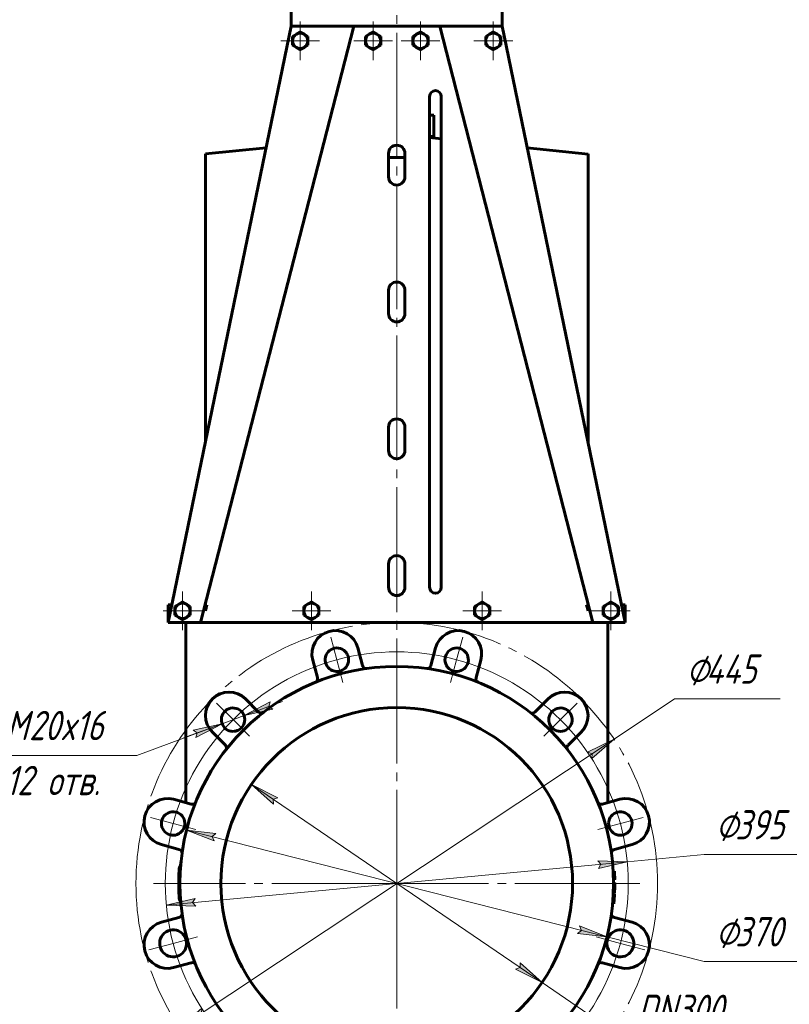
# Model space of a CAD drawing. Header units: millimetres. Extents: x -98 to 297, y 0 to 429.
# Tile 3 of 6: x 34 to 166, y 116 to 283. Entities that reach past the tile are written whole.
import ezdxf

# ---------------------------------------------------------------- set-up
doc = ezdxf.new("R2010")
doc.units = ezdxf.units.MM
for name, pattern in [('K5LT_AXLED', [25.827431, 21.327431, -1.5, 1.5, -1.5]), ('K5LT_BASIC', [0]), ('K5LT_THIN', [0])]:
    doc.linetypes.add(name, pattern=pattern)
doc.layers.add('Системный слой', color=7, linetype='Continuous')
doc.layers.add('Системный слой (1)', color=7, linetype='Continuous', true_color=0x6c6c6c)
doc.styles.add('KDIMTEXTSTYLE', font='txt', dxfattribs={"width": 0.96, "oblique": 15, "height": 5})
doc.styles.add('KTEXTSTYLE', font='txt', dxfattribs={"width": 0.96, "height": 5})
doc.dimstyles.new('KDIMSTYLE (0.20)', dxfattribs={"dimtxt": 5, "dimasz": 1, "dimexe": 2, "dimexo": 0, "dimgap": 1, "dimtad": 1, "dimlfac": 5, "dimtxsty": 'KDIMTEXTSTYLE', "dimsah": 1, "dimcen": 0, "dimdle": 1, "dimadec": 0, "dimazin": 0, "dimtfac": 0.667, "dimtmove": 0, "dimatfit": 3, "dimfxl": 1, "dimtvp": 1, "dimtolj": 1, "dimtzin": 0, "dimarcsym": 0})

# ---------------------------------------------------------------- blocks, each defined once
blk = doc.blocks.new('U2')
at = {"layer": 'Системный слой (1)', "color": 143, "linetype": 'K5LT_BASIC', "lineweight": 60, "true_color": 0x33acca}
for p, q in [((104.3, 263.35), (106.3, 263.14)), ((120.97, 261.63), (131.33, 260.55))]:
    blk.add_line(p, q, dxfattribs=at)
blk = doc.blocks.new('D0')
at = {"layer": 'Системный слой (1)'}
for points in [[(76.86, 166.34), (77.55, 165.9), (72.64, 164.78), (77.1, 167.13)], [(64.42, 161.04), (68.88, 163.39), (63.97, 162.27), (64.66, 161.83)]]:
    blk.add_hatch(color=7, dxfattribs=at).paths.add_polyline_path(points)
at = {"layer": 'Системный слой (1)', "color": 7, "linetype": 'K5LT_THIN', "lineweight": 18, "true_color": 0xffffff}
for p, q in [((72.64, 164.78), (79.2, 167.21)), ((77.1, 167.13), (72.64, 164.78)), ((76.86, 166.34), (77.1, 167.13)), ((77.55, 165.9), (76.86, 166.34)), ((72.64, 164.78), (68.88, 163.39)), ((72.64, 164.78), (77.55, 165.9)), ((68.88, 163.39), (54.33, 158)), ((68.88, 163.39), (62.32, 160.96)), ((68.88, 163.39), (63.97, 162.27)), ((64.42, 161.04), (68.88, 163.39)), ((63.97, 162.27), (64.66, 161.83)), ((64.66, 161.83), (64.42, 161.04))]:
    blk.add_line(p, q, dxfattribs=at)
blk.add_wipeout([(31.99, 149.62), (31.99, 166.38), (51.51, 166.38), (51.51, 149.62)]).dxf.layer = 'Системный слой (1)'
blk.add_line((54.33, 158), (29.99, 158), dxfattribs=at)
at = {"layer": 'Системный слой (1)', "color": 7, "char_height": 5, "attachment_point": 1, "style": 'KTEXTSTYLE'}
for s, insert in [('\\fArial|b0|c204|p34;\\H5.0;\\W1.000;\\Q15;\\fGOST Type AU|b0|i0|c204|p34;\\Q15;\\W0.960;M', (31.99, 165.59)), ('\\fArial|b0|c204|p34;\\H5.0;\\W1.000;\\Q15;\\fGOST Type AU|b0|i0|c204|p34;\\Q15;\\W0.960;20x16', (35.96, 165.59)), ('\\fArial|b0|c204|p34;\\H5.0;\\W1.000;\\Q15;\\fGOST Type AU|b0|i0|c204|p34;\\Q15;\\W0.960;12 отв.', (31.99, 156.21))]:
    blk.add_mtext(s, dxfattribs=dict(at, insert=insert))
blk = doc.blocks.new('KDIMARROW_01')
at = {"layer": 'Системный слой'}
blk.add_hatch(color=0, dxfattribs=at).paths.add_polyline_path([(0, 0), (-5, 0.66), (-4.5, 0), (-5, -0.66)])
at = {"layer": 'Системный слой', "color": 0, "linetype": 'K5LT_THIN', "lineweight": 18}
for p, q in [((-4.5, 0), (-5, 0.66)), ((-5, 0.66), (0, 0)), ((0, 0), (-5, -0.66)), ((-5, -0.66), (-4.5, 0))]:
    blk.add_line(p, q, dxfattribs=at)
at = {"layer": 'Системный слой (1)', "color": 0, "linetype": 'K5LT_THIN', "lineweight": 18}
blk.add_line((98.69, 136.15), (98.49, 136.15), dxfattribs=at)
blk = doc.blocks.new('D2')
at = {"layer": 'Системный слой (1)'}
for points in [[(67.19, 144.16), (67.84, 144.68), (62.83, 145.27), (67.52, 143.4)], [(134.55, 127.04), (129.87, 128.91), (130.19, 128.15), (129.54, 127.63)]]:
    blk.add_hatch(color=7, dxfattribs=at).paths.add_polyline_path(points)
at = {"layer": 'Системный слой (1)', "color": 7, "linetype": 'K5LT_THIN', "lineweight": 18, "true_color": 0xffffff}
for p, q in [((62.83, 145.27), (67.84, 144.68)), ((67.52, 143.4), (62.83, 145.27)), ((62.83, 145.27), (134.55, 127.04)), ((67.84, 144.68), (67.19, 144.16)), ((67.19, 144.16), (67.52, 143.4)), ((129.54, 127.63), (130.19, 128.15)), ((134.55, 127.04), (129.54, 127.63)), ((130.19, 128.15), (129.87, 128.91)), ((129.87, 128.91), (134.55, 127.04)), ((134.55, 127.04), (151.12, 122.82)), ((151.12, 122.82), (169.51, 122.82))]:
    blk.add_line(p, q, dxfattribs=at)
blk.add_arc((98.69, 136.15), 37, 162.6371, 172.0963, dxfattribs=at)
blk.add_arc((98.69, 136.15), 37, 162.6371, 172.0963, dxfattribs=at)
blk.add_wipeout([(153.12, 123.82), (153.12, 131.21), (166.93, 131.21), (166.93, 123.82)]).dxf.layer = 'Системный слой (1)'
at = {"layer": 'Системный слой (1)', "color": 7, "char_height": 5, "attachment_point": 1, "style": 'KTEXTSTYLE'}
for s, insert in [('\\fArial|b0|c204|p34;\\H5.0;\\W1.000;\\Q15;\\fGOST Type AU|b0|i0|c204|p34;\\Q15;\\W0.960;⌀', (153.12, 130.41)), ('\\fArial|b0|c204|p34;\\H5.0;\\W1.000;\\Q15;\\fGOST Type AU|b0|i0|c204|p34;\\Q15;\\W0.960;370', (156.43, 130.41))]:
    blk.add_mtext(s, dxfattribs=dict(at, insert=insert))
blk = doc.blocks.new('D3')
at = {"layer": 'Системный слой (1)'}
for points in [[(78.4, 150.77), (73.89, 153.04), (77.66, 149.68), (77.61, 150.51)], [(123.49, 119.27), (119.73, 122.63), (119.77, 121.8), (118.98, 121.54)]]:
    blk.add_hatch(color=7, dxfattribs=at).paths.add_polyline_path(points)
at = {"layer": 'Системный слой (1)', "color": 7, "linetype": 'K5LT_THIN', "lineweight": 18, "true_color": 0xffffff}
for p, q in [((73.89, 153.04), (78.4, 150.77)), ((77.66, 149.68), (73.89, 153.04)), ((73.89, 153.04), (123.49, 119.27)), ((78.4, 150.77), (77.61, 150.51)), ((77.61, 150.51), (77.66, 149.68)), ((119.77, 121.8), (119.73, 122.63)), ((119.73, 122.63), (123.49, 119.27)), ((118.98, 121.54), (119.77, 121.8)), ((123.49, 119.27), (118.98, 121.54)), ((123.49, 119.27), (137.7, 109.59)), ((137.7, 109.59), (159.13, 109.59))]:
    blk.add_line(p, q, dxfattribs=at)
blk.add_wipeout([(139.7, 110.59), (139.7, 117.97), (156.43, 117.97), (156.43, 110.59)]).dxf.layer = 'Системный слой (1)'
at = {"layer": 'Системный слой (1)', "color": 7, "insert": (139.7, 117.18), "char_height": 5, "attachment_point": 1, "style": 'KTEXTSTYLE'}
blk.add_mtext('\\fArial|b0|c204|p34;\\H5.0;\\W1.000;\\Q15;\\fGOST Type AU|b0|i0|c204|p34;\\Q15;\\W0.960;DN300', dxfattribs=at)
blk = doc.blocks.new('U3')
at = {"layer": 'Системный слой (1)', "color": 30, "linetype": 'K5LT_AXLED', "lineweight": 18, "true_color": 0xff8000}
for q in [(62.15, 185.95), (58.85, 182.65), (65.45, 182.65), (62.15, 179.35)]:
    blk.add_line((62.15, 182.65), q, dxfattribs=at)
blk = doc.blocks.new('U4')
at = {"layer": 'Системный слой (1)', "color": 30, "linetype": 'K5LT_AXLED', "lineweight": 18, "true_color": 0xff8000}
for q in [(82.22, 283.15), (78.92, 279.85), (85.52, 279.85), (82.22, 276.55)]:
    blk.add_line((82.22, 279.85), q, dxfattribs=at)
blk = doc.blocks.new('U5')
at = {"layer": 'Системный слой (1)', "color": 30, "linetype": 'K5LT_AXLED', "lineweight": 18, "true_color": 0xff8000}
for q in [(84.12, 185.95), (80.82, 182.65), (87.42, 182.65), (84.12, 179.35)]:
    blk.add_line((84.12, 182.65), q, dxfattribs=at)
blk = doc.blocks.new('U6')
at = {"layer": 'Системный слой (1)', "color": 30, "linetype": 'K5LT_AXLED', "lineweight": 18, "true_color": 0xff8000}
for q in [(94.65, 283.15), (91.35, 279.85), (97.95, 279.85), (94.65, 276.55)]:
    blk.add_line((94.65, 279.85), q, dxfattribs=at)
blk = doc.blocks.new('U7')
at = {"layer": 'Системный слой (1)', "color": 30, "linetype": 'K5LT_AXLED', "lineweight": 18, "true_color": 0xff8000}
for q in [(102.74, 283.15), (99.44, 279.85), (106.04, 279.85), (102.74, 276.55)]:
    blk.add_line((102.74, 279.85), q, dxfattribs=at)
blk = doc.blocks.new('U8')
at = {"layer": 'Системный слой (1)', "color": 30, "linetype": 'K5LT_AXLED', "lineweight": 18, "true_color": 0xff8000}
for q in [(113.26, 185.95), (109.96, 182.65), (116.56, 182.65), (113.26, 179.35)]:
    blk.add_line((113.26, 182.65), q, dxfattribs=at)
blk = doc.blocks.new('U9')
at = {"layer": 'Системный слой (1)', "color": 30, "linetype": 'K5LT_AXLED', "lineweight": 18, "true_color": 0xff8000}
for q in [(115.17, 283.15), (111.87, 279.85), (118.47, 279.85), (115.17, 276.55)]:
    blk.add_line((115.17, 279.85), q, dxfattribs=at)
blk = doc.blocks.new('U10')
at = {"layer": 'Системный слой (1)', "color": 30, "linetype": 'K5LT_AXLED', "lineweight": 18, "true_color": 0xff8000}
for q in [(135.24, 185.95), (131.94, 182.65), (138.54, 182.65), (135.24, 179.35)]:
    blk.add_line((135.24, 182.65), q, dxfattribs=at)
blk = doc.blocks.new('D4')
at = {"layer": 'Системный слой (1)'}
for points in [[(133.1, 138.72), (138.02, 139.85), (132.98, 140.03), (133.54, 139.43)], [(64.4, 132.28), (63.84, 132.88), (64.28, 133.59), (59.36, 132.46)]]:
    blk.add_hatch(color=7, dxfattribs=at).paths.add_polyline_path(points)
at = {"layer": 'Системный слой (1)', "color": 7, "linetype": 'K5LT_THIN', "lineweight": 18, "true_color": 0xffffff}
for p, q in [((138.02, 139.85), (151.12, 141.07)), ((151.12, 141.07), (169.11, 141.07)), ((59.36, 132.46), (138.02, 139.85)), ((133.54, 139.43), (132.98, 140.03)), ((132.98, 140.03), (138.02, 139.85)), ((138.02, 139.85), (133.1, 138.72)), ((133.1, 138.72), (133.54, 139.43)), ((59.36, 132.46), (64.28, 133.59)), ((64.28, 133.59), (63.84, 132.88)), ((63.84, 132.88), (64.4, 132.28)), ((64.4, 132.28), (59.36, 132.46))]:
    blk.add_line(p, q, dxfattribs=at)
blk.add_wipeout([(153.12, 142.07), (153.12, 149.46), (166.55, 149.46), (166.55, 142.07)]).dxf.layer = 'Системный слой (1)'
at = {"layer": 'Системный слой (1)', "color": 7, "char_height": 5, "attachment_point": 1, "style": 'KTEXTSTYLE'}
for s, insert in [('\\fArial|b0|c204|p34;\\H5.0;\\W1.000;\\Q15;\\fGOST Type AU|b0|i0|c204|p34;\\Q15;\\W0.960;⌀', (153.12, 148.66)), ('\\fArial|b0|c204|p34;\\H5.0;\\W1.000;\\Q15;\\fGOST Type AU|b0|i0|c204|p34;\\Q15;\\W0.960;395', (156.43, 148.66))]:
    blk.add_mtext(s, dxfattribs=dict(at, insert=insert))
blk = doc.blocks.new('U11')
at = {"layer": 'Системный слой (1)', "color": 30, "linetype": 'K5LT_AXLED', "lineweight": 18, "true_color": 0xff8000}
for p, q in [((98.69, 384.55), (98.69, 136.15)), ((88.47, 174.31), (87.43, 178.17)), ((108.91, 174.31), (109.95, 178.17)), ((89.5, 170.45), (88.47, 174.31)), ((107.88, 170.45), (108.91, 174.31)), ((70.76, 164.09), (67.93, 166.91)), ((126.62, 164.09), (129.45, 166.91)), ((73.59, 161.26), (70.76, 164.09)), ((123.79, 161.26), (126.62, 164.09)), ((60.54, 146.38), (56.67, 147.41)), ((64.4, 145.34), (60.54, 146.38)), ((132.98, 145.34), (136.85, 146.38)), ((136.85, 146.38), (140.71, 147.41)), ((98.69, 136.15), (57.19, 136.15)), ((98.69, 136.15), (98.69, 94.65)), ((140.19, 136.15), (98.69, 136.15)), ((64.69, 127.04), (60.54, 125.93)), ((132.69, 127.04), (136.85, 125.93)), ((60.54, 125.93), (56.38, 124.82)), ((136.85, 125.93), (141, 124.82))]:
    blk.add_line(p, q, dxfattribs=at)
for start, end in [(75, 105), (105, 135), (45, 75), (135, 165), (15, 45), (165, 195), (345, 15), (195, 225), (315, 345)]:
    blk.add_arc((98.69, 136.15), 39.5, start, end, dxfattribs=at)
blk = doc.blocks.new('D5')
at = {"layer": 'Системный слой (1)'}
for points in [[(131.97, 157.45), (135.77, 160.76), (131.24, 158.54), (132.02, 158.27)], [(61.61, 111.55), (66.14, 113.77), (65.36, 114.04), (65.41, 114.86)]]:
    blk.add_hatch(color=7, dxfattribs=at).paths.add_polyline_path(points)
at = {"layer": 'Системный слой (1)', "color": 7, "linetype": 'K5LT_THIN', "lineweight": 18, "true_color": 0xffffff}
for p, q in [((135.77, 160.76), (146.11, 167.62)), ((146.11, 167.62), (164.1, 167.62)), ((61.61, 111.55), (135.77, 160.76)), ((131.24, 158.54), (135.77, 160.76)), ((135.77, 160.76), (131.97, 157.45)), ((132.02, 158.27), (131.24, 158.54)), ((131.97, 157.45), (132.02, 158.27)), ((61.61, 111.55), (65.41, 114.86)), ((65.41, 114.86), (65.36, 114.04)), ((66.14, 113.77), (61.61, 111.55)), ((65.36, 114.04), (66.14, 113.77))]:
    blk.add_line(p, q, dxfattribs=at)
blk.add_wipeout([(148.11, 168.62), (148.11, 176), (161.54, 176), (161.54, 168.62)]).dxf.layer = 'Системный слой (1)'
at = {"layer": 'Системный слой (1)', "color": 7, "char_height": 5, "attachment_point": 1, "style": 'KTEXTSTYLE'}
for s, insert in [('\\fArial|b0|c204|p34;\\H5.0;\\W1.000;\\Q15;\\fGOST Type AU|b0|i0|c204|p34;\\Q15;\\W0.960;⌀', (148.11, 175.21)), ('\\fArial|b0|c204|p34;\\H5.0;\\W1.000;\\Q15;\\fGOST Type AU|b0|i0|c204|p34;\\Q15;\\W0.960;445', (151.41, 175.21))]:
    blk.add_mtext(s, dxfattribs=dict(at, insert=insert))

msp = doc.modelspace()

# ---------------------------------------------------------------- linework, layer by layer
at = {"layer": 'Системный слой (1)', "color": 143, "linetype": 'K5LT_BASIC', "lineweight": 60, "true_color": 0x33acca}
for p, q in [((80.6911, 282.355), (80.6911, 292.355)), ((116.6911, 282.355), (116.6911, 292.355)), ((80.6911, 282.355), (59.6911, 180.655)), ((91.3651, 282.355), (65.2273, 180.655)), ((82.6911, 282.355), (80.6911, 282.355)), ((82.6911, 282.355), (114.6911, 282.355)), ((106.0171, 282.355), (132.155, 180.655)), ((116.6911, 282.355), (114.6911, 282.355)), ((137.6911, 180.655), (116.6911, 282.355)), ((81.5671, 280.9808), (80.9171, 280.6055)), ((80.9171, 280.6055), (80.9171, 279.855)), ((82.2171, 281.3561), (81.5671, 280.9808)), ((82.8671, 280.9808), (82.2171, 281.3561)), ((83.5171, 280.6055), (82.8671, 280.9808)), ((83.5171, 279.855), (83.5171, 280.6055)), ((93.9961, 280.9808), (93.3461, 280.6055)), ((93.3461, 280.6055), (93.3461, 279.855)), ((94.6461, 281.3561), (93.9961, 280.9808)), ((95.2961, 280.9808), (94.6461, 281.3561)), ((95.9461, 280.6055), (95.2961, 280.9808)), ((95.9461, 279.855), (95.9461, 280.6055)), ((102.0862, 280.9808), (101.4362, 280.6055)), ((101.4362, 280.6055), (101.4362, 279.855)), ((102.7362, 281.3561), (102.0862, 280.9808)), ((103.3862, 280.9808), (102.7362, 281.3561)), ((104.0362, 280.6055), (103.3862, 280.9808)), ((104.0362, 279.855), (104.0362, 280.6055)), ((114.5152, 280.9808), (113.8652, 280.6055)), ((113.8652, 280.6055), (113.8652, 279.855)), ((115.1652, 281.3561), (114.5152, 280.9808)), ((115.8152, 280.9808), (115.1652, 281.3561)), ((116.4652, 280.6055), (115.8152, 280.9808)), ((116.4652, 279.855), (116.4652, 280.6055)), ((80.9171, 279.855), (80.9171, 279.1044)), ((80.9171, 279.1044), (81.5671, 278.7292)), ((82.8671, 278.7292), (83.5171, 279.1044)), ((83.5171, 279.1044), (83.5171, 279.855)), ((93.3461, 279.855), (93.3461, 279.1044)), ((93.3461, 279.1044), (93.9961, 278.7292)), ((95.2961, 278.7292), (95.9461, 279.1044)), ((95.9461, 279.1044), (95.9461, 279.855)), ((101.4362, 279.855), (101.4362, 279.1044)), ((101.4362, 279.1044), (102.0862, 278.7292)), ((103.3862, 278.7292), (104.0362, 279.1044)), ((104.0362, 279.1044), (104.0362, 279.855)), ((113.8652, 279.855), (113.8652, 279.1044)), ((113.8652, 279.1044), (114.5152, 278.7292)), ((115.8152, 278.7292), (116.4652, 279.1044)), ((116.4652, 279.1044), (116.4652, 279.855)), ((81.5671, 278.7292), (82.2171, 278.3539)), ((82.2171, 278.3539), (82.8671, 278.7292)), ((93.9961, 278.7292), (94.6461, 278.3539)), ((94.6461, 278.3539), (95.2961, 278.7292)), ((102.0862, 278.7292), (102.7362, 278.3539)), ((102.7362, 278.3539), (103.3862, 278.7292)), ((114.5152, 278.7292), (115.1652, 278.3539)), ((115.1652, 278.3539), (115.8152, 278.7292)), ((104.2965, 270.355), (104.2965, 186.655)), ((106.2965, 186.655), (106.2965, 270.355)), ((104.2965, 267.155), (105.042, 267.155)), ((105.042, 263.555), (105.042, 267.155)), ((104.2965, 263.555), (105.042, 263.555)), ((66.0533, 260.555), (76.4106, 261.625)), ((66.0533, 211.4661), (66.0533, 260.555)), ((97.2911, 260.655), (97.2911, 256.655)), ((100.0911, 256.655), (100.0911, 260.655)), ((131.329, 260.555), (131.329, 211.4661)), ((97.2911, 259.955), (100.0911, 259.955)), ((97.2911, 237.3217), (97.2911, 233.3217)), ((100.0911, 233.3217), (100.0911, 237.3217)), ((97.2911, 213.9883), (97.2911, 209.9883)), ((100.0911, 209.9883), (100.0911, 213.9883)), ((97.2911, 190.655), (97.2911, 186.655)), ((100.0911, 186.655), (100.0911, 190.655)), ((59.6911, 180.655), (59.6911, 183.655)), ((59.6911, 183.655), (60.3106, 183.655)), ((61.4963, 183.7808), (60.8463, 183.4055)), ((60.8463, 183.4055), (60.8463, 182.655)), ((62.1463, 184.1561), (61.4963, 183.7808)), ((62.7963, 183.7808), (62.1463, 184.1561)), ((63.4463, 183.4055), (62.7963, 183.7808)), ((63.4463, 182.655), (63.4463, 183.4055)), ((66.0533, 182.6503), (66.0533, 183.655)), ((66.3115, 183.655), (66.0533, 182.6503)), ((66.0533, 183.655), (66.3115, 183.655)), ((83.4698, 183.7808), (82.8198, 183.4055)), ((82.8198, 183.4055), (82.8198, 182.655)), ((84.1198, 184.1561), (83.4698, 183.7808)), ((84.7698, 183.7808), (84.1198, 184.1561)), ((85.4198, 183.4055), (84.7698, 183.7808)), ((85.4198, 182.655), (85.4198, 183.4055)), ((112.6125, 183.7808), (111.9625, 183.4055)), ((111.9625, 183.4055), (111.9625, 182.655)), ((113.2625, 184.1561), (112.6125, 183.7808)), ((113.9125, 183.7808), (113.2625, 184.1561)), ((114.5625, 183.4055), (113.9125, 183.7808)), ((114.5625, 182.655), (114.5625, 183.4055)), ((131.0707, 183.655), (131.329, 183.655)), ((131.0707, 183.655), (131.329, 182.6503)), ((131.329, 182.6503), (131.329, 183.655)), ((134.586, 183.7808), (133.936, 183.4055)), ((133.936, 183.4055), (133.936, 182.655)), ((135.236, 184.1561), (134.586, 183.7808)), ((135.886, 183.7808), (135.236, 184.1561)), ((136.536, 183.4055), (135.886, 183.7808)), ((136.536, 182.655), (136.536, 183.4055)), ((137.0717, 183.655), (137.6911, 183.655)), ((137.6911, 180.655), (137.6911, 183.655)), ((60.8463, 182.655), (60.8463, 181.9044)), ((60.8463, 181.9044), (61.4963, 181.5292)), ((61.4963, 181.5292), (62.1463, 181.1539)), ((62.1463, 181.1539), (62.7963, 181.5292)), ((62.7963, 181.5292), (63.4463, 181.9044)), ((63.4463, 181.9044), (63.4463, 182.655)), ((82.8198, 182.655), (82.8198, 181.9044)), ((82.8198, 181.9044), (83.4698, 181.5292)), ((83.4698, 181.5292), (84.1198, 181.1539)), ((84.1198, 181.1539), (84.7698, 181.5292)), ((84.7698, 181.5292), (85.4198, 181.9044)), ((85.4198, 181.9044), (85.4198, 182.655)), ((111.9625, 182.655), (111.9625, 181.9044)), ((111.9625, 181.9044), (112.6125, 181.5292)), ((112.6125, 181.5292), (113.2625, 181.1539)), ((113.2625, 181.1539), (113.9125, 181.5292)), ((113.9125, 181.5292), (114.5625, 181.9044)), ((114.5625, 181.9044), (114.5625, 182.655)), ((133.936, 182.655), (133.936, 181.9044)), ((133.936, 181.9044), (134.586, 181.5292)), ((134.586, 181.5292), (135.236, 181.1539)), ((135.236, 181.1539), (135.886, 181.5292)), ((135.886, 181.5292), (136.536, 181.9044)), ((136.536, 181.9044), (136.536, 182.655)), ((59.6911, 180.655), (65.0208, 180.655)), ((62.6911, 180.655), (62.6911, 149.9423)), ((65.0208, 180.655), (65.2273, 180.655)), ((65.2273, 180.655), (67.0858, 180.655)), ((67.0858, 180.655), (130.2965, 180.655)), ((130.2965, 180.655), (132.155, 180.655)), ((132.155, 180.655), (132.3615, 180.655)), ((132.3615, 180.655), (137.6911, 180.655)), ((134.6911, 180.655), (134.6911, 149.9423)), ((92.0727, 176.3103), (92.8731, 173.3231)), ((104.5092, 173.3231), (105.3096, 176.3103)), ((85.1457, 171.2526), (84.3453, 174.2397)), ((92.8731, 173.3231), (92.8964, 173.2363)), ((104.5092, 173.3231), (104.4859, 173.2363)), ((113.037, 174.2397), (112.2366, 171.2526)), ((85.1457, 171.2526), (85.1689, 171.1657)), ((112.2366, 171.2526), (112.2133, 171.1657)), ((72.8817, 167.6212), (75.0685, 165.4345)), ((122.3138, 165.4345), (124.5005, 167.6212)), ((75.0685, 165.4345), (75.1321, 165.3709)), ((122.3138, 165.4345), (122.2502, 165.3709)), ((69.4116, 159.7776), (67.2249, 161.9644)), ((130.1574, 161.9644), (127.9707, 159.7776)), ((69.4116, 159.7776), (69.4752, 159.7141)), ((127.9707, 159.7776), (127.9071, 159.7141)), ((60.6064, 150.5009), (63.5936, 149.7005)), ((63.5936, 149.7005), (63.6804, 149.6772)), ((133.7887, 149.7005), (133.7019, 149.6772)), ((133.7887, 149.7005), (136.7759, 150.5009)), ((61.523, 141.9731), (58.5359, 142.7735)), ((138.8464, 142.7735), (135.8593, 141.9731)), ((61.523, 141.9731), (61.6099, 141.9498)), ((135.8593, 141.9731), (135.7724, 141.9498)), ((135.6323, 138.2404), (135.8326, 138.2404)), ((61.6911, 136.155), (61.4911, 136.155)), ((135.6846, 136.8484), (135.8847, 136.8484)), ((135.6849, 136.837), (135.8849, 136.837)), ((135.685, 136.8293), (135.885, 136.8293)), ((135.6909, 136.0245), (135.8909, 136.0245)), ((135.691, 136.2635), (135.891, 136.2635)), ((135.691, 136.2578), (135.891, 136.2578)), ((135.6475, 134.3574), (135.8477, 134.3574)), ((135.6475, 134.3574), (135.8477, 134.3574)), ((135.6479, 134.3669), (135.8481, 134.3669)), ((135.6563, 134.5484), (135.8564, 134.5484)), ((135.6767, 135.122), (135.8768, 135.122)), ((135.526, 132.6633), (135.7269, 132.6633)), ((135.535, 132.7589), (135.7358, 132.7589)), ((135.556, 132.996), (135.7568, 132.996)), ((135.5728, 133.1977), (135.7734, 133.1977)), ((135.6412, 134.2331), (135.8415, 134.2331)), ((58.5359, 129.5365), (61.523, 130.3369)), ((61.523, 130.3369), (61.6099, 130.3602)), ((135.8593, 130.3369), (135.7724, 130.3602)), ((135.8593, 130.3369), (138.8464, 129.5365)), ((63.5936, 122.6095), (60.6064, 121.8091)), ((63.5936, 122.6095), (63.6804, 122.6328)), ((133.7887, 122.6095), (133.7019, 122.6328)), ((136.7759, 121.8091), (133.7887, 122.6095))]:
    msp.add_line(p, q, dxfattribs=at)
at = {"layer": 'Системный слой (1)', "color": 30, "linetype": 'K5LT_AXLED', "lineweight": 18, "true_color": 0xff8000}
msp.add_circle((98.6911, 136.155), 44.5, dxfattribs=at)
at = {"layer": 'Системный слой (1)', "color": 143, "linetype": 'K5LT_BASIC', "lineweight": 60, "true_color": 0x33acca}
for radius in [37, 30]:
    msp.add_circle((98.6911, 136.155), radius, dxfattribs=at)
for centre, radius, start, end in [((82.2171, 279.855), 1.3, 120, 180), ((82.2171, 279.855), 1.3, 60, 120), ((82.2171, 279.855), 1.3, 0, 60), ((94.6461, 279.855), 1.3, 120, 180), ((94.6461, 279.855), 1.3, 60, 120), ((94.6461, 279.855), 1.3, 0, 60), ((102.7362, 279.855), 1.3, 120, 180), ((102.7362, 279.855), 1.3, 60, 120), ((102.7362, 279.855), 1.3, 0, 60), ((115.1652, 279.855), 1.3, 120, 180), ((115.1652, 279.855), 1.3, 60, 120), ((115.1652, 279.855), 1.3, 0, 60), ((82.2171, 279.855), 1.3, 180, 240), ((82.2171, 279.855), 1.3, 300, 0), ((94.6461, 279.855), 1.3, 180, 240), ((94.6461, 279.855), 1.3, 300, 0), ((102.7362, 279.855), 1.3, 180, 240), ((102.7362, 279.855), 1.3, 300, 0), ((115.1652, 279.855), 1.3, 180, 240), ((115.1652, 279.855), 1.3, 300, 0), ((82.2171, 279.855), 1.3, 240, 300), ((94.6461, 279.855), 1.3, 240, 300), ((102.7362, 279.855), 1.3, 240, 300), ((115.1652, 279.855), 1.3, 240, 300), ((105.2965, 270.355), 1, 0, 180), ((98.6911, 260.655), 1.4, 0, 180), ((98.6911, 256.655), 1.4, 180, 0), ((98.6911, 237.3217), 1.4, 0, 180), ((98.6911, 233.3217), 1.4, 180, 0), ((98.6911, 213.9883), 1.4, 0, 180), ((98.6911, 209.9883), 1.4, 180, 0), ((98.6911, 190.655), 1.4, 0, 180), ((98.6911, 186.655), 1.4, 180, 0), ((105.2965, 186.655), 1, 180, 0), ((62.1463, 182.655), 1.3, 120, 180), ((62.1463, 182.655), 1.3, 60, 120), ((62.1463, 182.655), 1.3, 0, 60), ((84.1198, 182.655), 1.3, 120, 180), ((84.1198, 182.655), 1.3, 60, 120), ((84.1198, 182.655), 1.3, 0, 60), ((113.2625, 182.655), 1.3, 120, 180), ((113.2625, 182.655), 1.3, 60, 120), ((113.2625, 182.655), 1.3, 0, 60), ((135.236, 182.655), 1.3, 120, 180), ((135.236, 182.655), 1.3, 60, 120), ((135.236, 182.655), 1.3, 0, 60), ((62.1463, 182.655), 1.3, 180, 240), ((62.1463, 182.655), 1.3, 240, 300), ((62.1463, 182.655), 1.3, 300, 0), ((84.1198, 182.655), 1.3, 180, 240), ((84.1198, 182.655), 1.3, 240, 300), ((84.1198, 182.655), 1.3, 300, 0), ((113.2625, 182.655), 1.3, 180, 240), ((113.2625, 182.655), 1.3, 240, 300), ((113.2625, 182.655), 1.3, 300, 0), ((135.236, 182.655), 1.3, 180, 240), ((135.236, 182.655), 1.3, 240, 300), ((135.236, 182.655), 1.3, 300, 0), ((88.209, 175.275), 4, 15, 195), ((109.1733, 175.275), 4, 345, 165), ((88.4678, 174.3091), 2, 302.736359, 240), ((108.9145, 174.3091), 2, 272.736359, 210), ((93.4759, 173.3915), 0.6, 195, 277.972805), ((93.4759, 173.3915), 0.6, 195, 277.972805), ((103.9064, 173.3915), 0.6, 262.027195, 345), ((103.9064, 173.3915), 0.6, 262.027195, 345), ((108.9145, 174.3091), 2, 210, 237.263641), ((88.4678, 174.3091), 2, 240, 267.263641), ((88.4678, 174.3091), 2, 267.263641, 302.736359), ((108.9145, 174.3091), 2, 237.263641, 272.736359), ((84.5894, 171.0104), 0.6, 292.027195, 15), ((84.5894, 171.0104), 0.6, 292.027195, 15), ((112.7929, 171.0104), 0.6, 165, 247.972805), ((112.7929, 171.0104), 0.6, 165, 247.972805), ((70.0533, 164.7928), 4, 45, 225), ((127.329, 164.7928), 4, 315, 135), ((70.7604, 164.0857), 2, 332.736359, 270), ((75.5563, 165.7952), 0.6, 225, 307.972805), ((121.826, 165.7952), 0.6, 232.027195, 315), ((126.6219, 164.0857), 2, 242.736359, 180), ((70.7604, 164.0857), 2, 297.263641, 332.736359), ((126.6219, 164.0857), 2, 180, 207.263641), ((126.6219, 164.0857), 2, 207.263641, 242.736359), ((70.7604, 164.0857), 2, 270, 297.263641), ((69.051, 159.2898), 0.6, 322.027195, 45), ((128.3313, 159.2898), 0.6, 135, 217.972805), ((59.5712, 146.6372), 4, 75, 255), ((63.8357, 150.2567), 0.6, 255, 337.972805), ((133.5466, 150.2567), 0.6, 202.027195, 285), ((137.8111, 146.6372), 4, 285, 105), ((60.5371, 146.3783), 2, 2.736359, 300), ((136.8452, 146.3783), 2, 212.736359, 150), ((60.5371, 146.3783), 2, 327.263641, 2.736359), ((136.8452, 146.3783), 2, 177.263641, 212.736359), ((136.8452, 146.3783), 2, 150, 177.263641), ((60.5371, 146.3783), 2, 300, 327.263641), ((61.4546, 141.3702), 0.6, 352.027195, 75), ((135.9277, 141.3702), 0.6, 105, 187.972805), ((98.6911, 136.155), 37.2, 175.858746, 180), ((98.6911, 136.155), 37.2, 1.068128, 3.213655), ((98.6911, 136.155), 37.2, 180, 184.141254), ((98.6911, 136.155), 37.2, 358.408822, 359.79903), ((98.6911, 136.155), 37.2, 1.050449, 1.068128), ((98.6911, 136.155), 37.2, 1.038667, 1.050449), ((98.6911, 136.155), 37.2, 359.79903, 0.158305), ((98.6911, 136.155), 37.2, 0.158305, 0.167143), ((98.6911, 136.155), 37.2, 357.038526, 357.230196), ((98.6911, 136.155), 37.2, 357.230279, 357.244934), ((98.6911, 136.155), 37.2, 357.230196, 357.230279), ((98.6911, 136.155), 37.2, 357.52478, 357.688361), ((98.6911, 136.155), 37.2, 357.688361, 358.245301), ((98.6911, 136.155), 37.2, 358.245301, 358.408822), ((98.6911, 136.155), 37.2, 354.614138, 354.762013), ((98.6911, 136.155), 37.2, 354.762013, 355.128087), ((98.6911, 136.155), 37.2, 355.128609, 355.440356), ((98.6911, 136.155), 37.2, 355.440356, 357.038526), ((61.4546, 130.9398), 0.6, 285, 7.972805), ((135.9277, 130.9398), 0.6, 172.027195, 255), ((59.5712, 125.6728), 4, 105, 285), ((137.8111, 125.6728), 4, 255, 75), ((60.5371, 125.9316), 2.3, 48.349475, 341.650525), ((60.5371, 125.9316), 2.3, 30, 48.349475), ((136.8452, 125.9316), 2.3, 131.650525, 180), ((136.8452, 125.9316), 2.3, 198.349475, 131.650525), ((60.5371, 125.9316), 2.3, 341.650525, 30), ((136.8452, 125.9316), 2.3, 180, 198.349475), ((63.8357, 122.0532), 0.6, 22.027195, 105), ((133.5466, 122.0532), 0.6, 75, 157.972805)]:
    msp.add_arc(centre, radius, start, end, dxfattribs=at)
for points in [[(61.5883, 138.8414), (61.602, 138.8659), (61.628, 138.9159), (61.6633, 138.9928), (61.6958, 139.0726), (61.7299, 139.1666), (61.764, 139.2748), (61.7965, 139.3961), (61.8237, 139.5169), (61.8494, 139.6527), (61.8677, 139.7768), (61.8772, 139.8614), (61.8802, 139.8902)], [(61.5883, 133.4686), (61.602, 133.4441), (61.628, 133.3941), (61.6633, 133.3171), (61.6958, 133.2373), (61.7299, 133.1434), (61.764, 133.0352), (61.7965, 132.9139), (61.8237, 132.7931), (61.8494, 132.6573), (61.8677, 132.5332), (61.8772, 132.4486), (61.8802, 132.4198)]]:
    msp.add_open_spline(points, degree=3, knots=[0, 0, 0, 0, 0.98713653, 1.98642214, 2.99852291, 4.04519031, 5.53909966, 7.03398238, 8.52145692, 9.95595253, 11.96599487, 13, 13, 13, 13], dxfattribs=at)

# ---------------------------------------------------------------- block references
at = {"layer": 'Системный слой (1)'}
for name in ['U4', 'U6', 'U7', 'U9', 'U2']:
    msp.add_blockref(name, (0, 0), dxfattribs=at)

# ---------------------------------------------------------------- next in the draw order: dimensions: what is measured, and where the dimension line sits
at = {"layer": 'Системный слой (1)', "color": 7}
dim = msp.add_diameter_dim_2p(p1=(80.1382, 167.558), p2=(61.3826, 160.6134), dimstyle='KDIMSTYLE (0.20)', override={"dimtih": 1, "dimtoh": 1, "dimpost": '\\fGOST Type AU|b0|c204|p34;\\H5.0;\\W0.960;\\Q15;М<>\\fGOST Type AU|b0|c204|p34;\\H5.0;\\W0.960;\\Q15;\\fGOST Type AU|b0|i0|c204|p34;\\Q15;x16\\X\\fGOST Type AU|b0|c204|p34;\\H5.0;\\W0.960;\\Q15;\\fGOST Type AU|b0|i0|c204|p34;\\Q15;12 отв.', "dimblk1": 'KDIMARROW_01', "dimblk2": 'KDIMARROW_01', "dimclrt": 7, "dimtol": 1, "dimtp": 0, "dimtm": 0, "dimtdec": 5, "dimtmove": 1, "dimatfit": 2, "dimtolj": 1}, dxfattribs=at)
dim.commit()
dim.dimension.update_dxf_attribs({"geometry": 'D0', "text_midpoint": (52.328, 158.0013)})

# ---------------------------------------------------------------- next in the draw order: dimensions: what is measured, and where the dimension line sits
dim = msp.add_diameter_dim_2p(p1=(-80.6034, 181.7452), p2=(277.9857, 90.5648), dimstyle='KDIMSTYLE (0.20)', override={"dimtih": 1, "dimtoh": 1, "dimpost": '\\fGOST Type AU|b0|c204|p34;\\H5.0;\\W0.960;\\Q15;<>', "dimblk1": 'KDIMARROW_01', "dimblk2": 'KDIMARROW_01', "dimclrt": 7, "dimtol": 1, "dimtp": 0, "dimtm": 0, "dimtdec": 5, "dimtmove": 1, "dimatfit": 2, "dimtolj": 1}, dxfattribs=at)
dim.commit()
dim.dimension.update_dxf_attribs({"geometry": 'D2', "text_midpoint": (153.1189, 122.8239), "dimtype": 163})

# ---------------------------------------------------------------- next in the draw order: dimensions: what is measured, and where the dimension line sits
dim = msp.add_diameter_dim_2p(p1=(-25.2914, 220.5844), p2=(222.6737, 51.7256), dimstyle='KDIMSTYLE (0.20)', override={"dimtih": 1, "dimtoh": 1, "dimpost": '\\fGOST Type AU|b0|c204|p34;\\H5.0;\\W0.960;\\Q15;<>', "dimblk1": 'KDIMARROW_01', "dimblk2": 'KDIMARROW_01', "dimclrt": 7, "dimtol": 1, "dimtp": 0, "dimtm": 0, "dimtdec": 5, "dimtmove": 1, "dimatfit": 2, "dimtolj": 1}, dxfattribs=at)
dim.commit()
dim.dimension.update_dxf_attribs({"geometry": 'D3', "text_midpoint": (139.6987, 109.5917), "dimtype": 163})

# ---------------------------------------------------------------- next in the draw order: block references
at = {"layer": 'Системный слой (1)'}
for name in ['U3', 'U5', 'U8', 'U10']:
    msp.add_blockref(name, (0, 0), dxfattribs=at)

# ---------------------------------------------------------------- next in the draw order: dimensions: what is measured, and where the dimension line sits
at = {"layer": 'Системный слой (1)', "color": 7}
dim = msp.add_diameter_dim_2p(p1=(-97.9449, 117.7021), p2=(295.3272, 154.6079), dimstyle='KDIMSTYLE (0.20)', override={"dimtih": 1, "dimtoh": 1, "dimpost": '\\fGOST Type AU|b0|c204|p34;\\H5.0;\\W0.960;\\Q15;<>', "dimblk1": 'KDIMARROW_01', "dimblk2": 'KDIMARROW_01', "dimclrt": 7, "dimtol": 1, "dimtp": 0, "dimtm": 0, "dimtdec": 5, "dimtmove": 1, "dimatfit": 2, "dimtolj": 1}, dxfattribs=at)
dim.commit()
dim.dimension.update_dxf_attribs({"geometry": 'D4', "text_midpoint": (153.1189, 141.075), "dimtype": 163})

# ---------------------------------------------------------------- next in the draw order: block references
at = {"layer": 'Системный слой (1)'}
msp.add_blockref('U11', (0, 0), dxfattribs=at)

# ---------------------------------------------------------------- next in the draw order: dimensions: what is measured, and where the dimension line sits
at = {"layer": 'Системный слой (1)', "color": 7}
dim = msp.add_diameter_dim_2p(p1=(-86.7002, 13.1253), p2=(284.0825, 259.1847), dimstyle='KDIMSTYLE (0.20)', override={"dimtih": 1, "dimtoh": 1, "dimpost": '\\fGOST Type AU|b0|c204|p34;\\H5.0;\\W0.960;\\Q15;<>', "dimblk1": 'KDIMARROW_01', "dimblk2": 'KDIMARROW_01', "dimclrt": 7, "dimtol": 1, "dimtp": 0, "dimtm": 0, "dimtdec": 5, "dimtmove": 1, "dimatfit": 2, "dimtolj": 1}, dxfattribs=at)
dim.commit()
dim.dimension.update_dxf_attribs({"geometry": 'D5', "text_midpoint": (148.1071, 167.6212), "dimtype": 163})

doc.saveas('drawing.dxf')
